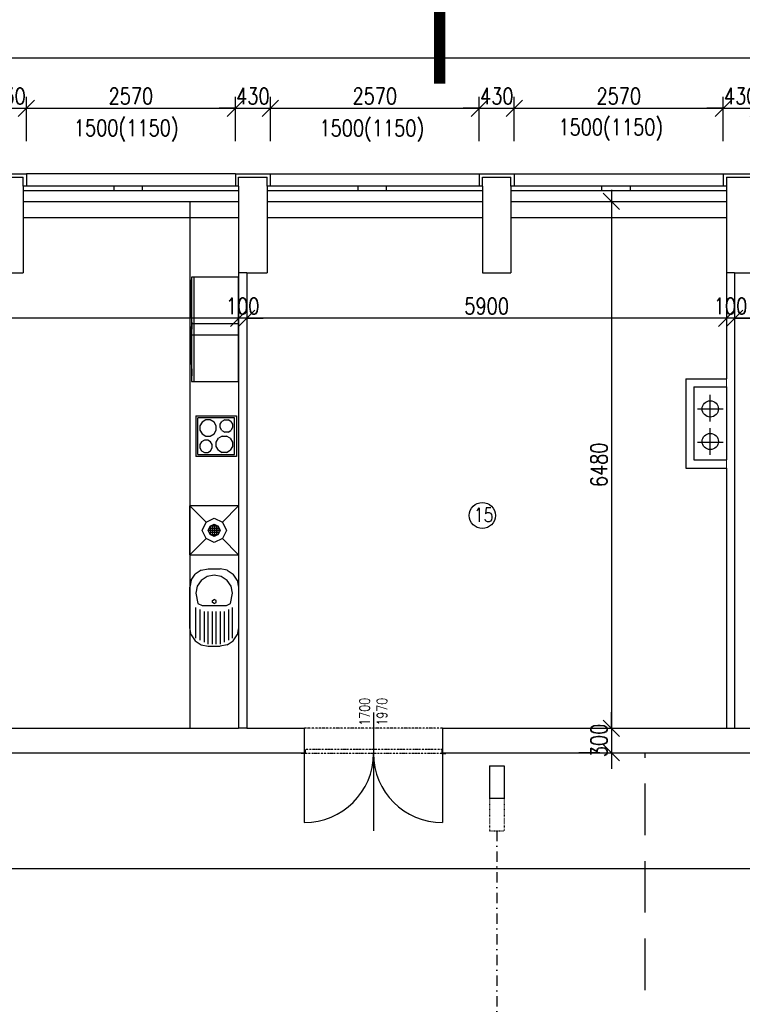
# Model space of a CAD drawing. Header units: millimetres. Extents: x -637441 to -130928, y -380379 to -53767.
# Tile 105 of 193: x -480066 to -471178, y -150222 to -138112. Entities that reach past the tile are written whole.
import ezdxf
from ezdxf.enums import TextEntityAlignment as Align

# ---------------------------------------------------------------- set-up
doc = ezdxf.new("R2010")
doc.units = ezdxf.units.MM
doc.header["$LTSCALE"] = 10
for name, pattern in [('ACAD_ISO02W100', [15, 12, -3]), ('ACAD_ISO03W100', [30, 12, -18]), ('ACAD_ISO12W100', [22, 12, -3, 0.5, -3, 0.5, -3]), ('AUSGEZOGEN', [0]), ('DASHDOT', [25.4, 12.7, -6.35, 0, -6.35]), ('DASHED', [19.05, 12.7, -6.35])]:
    doc.linetypes.add(name, pattern=pattern)
for name, color, linetype in [('A-SanitaPřísl-G', 7, 'Continuous'), ('Kóty', 7, 'Continuous'), ('Rozhraní materiálů', 7, 'Continuous'), ('SLABĚ', 7, 'Continuous'), ('STROJE_HALA_I', 7, 'Continuous'), ('Výplně otvorů', 7, 'Continuous'), ('ZDIVO', 6, 'Continuous')]:
    doc.layers.add(name, color=color, linetype=linetype)
for name, color, linetype, lineweight in [('CASANITA', 7, 'Continuous', 25), ('CKDVERE_ZARUBNE_LISOVANE', 7, 'Continuous', 25), ('CKKOTY', 7, 'Continuous', 25), ('CKSTENY_SRAF', 1, 'Continuous', 18), ('CKSYMBOLY', 7, 'Continuous', 25), ('CKTEXTY_MALE', 7, 'Continuous', 25), ('CKTEXTY_STREDNI', 6, 'Continuous', 50)]:
    doc.layers.add(name, color=color, linetype=linetype, lineweight=lineweight)
doc.styles.get("Standard").update_dxf_attribs({"font": 'simplex.shx', "width": 0.8})
doc.dimstyles.new('Cadkon', dxfattribs={"dimscale": 80, "dimtxt": 2.5, "dimasz": 2.5, "dimexe": 1.768, "dimexo": 5, "dimtad": 1, "dimrnd": 1, "dimtxsty": 'Standard', "dimblk1": 'OBLIQUE', "dimblk2": 'OBLIQUE', "dimsah": 1, "dimcen": 2.5, "dimdle": 1.8, "dimadec": 0, "dimazin": 0, "dimtfac": 1, "dimtix": 1, "dimtmove": 2, "dimatfit": 3, "dimfxl": 1, "dimarcsym": 0})
doc.dimstyles.new('Kopie z cadkon', dxfattribs={"dimscale": 100, "dimtxt": 2.5, "dimasz": 2.5, "dimexe": 1.768, "dimexo": 5, "dimgap": 0.666, "dimtad": 1, "dimdec": 0, "dimrnd": 1, "dimdsep": 46, "dimtxsty": 'Standard', "dimblk1": 'OBLIQUE', "dimblk2": 'OBLIQUE', "dimsah": 1, "dimcen": 2, "dimdle": 1.8, "dimazin": 2, "dimtfac": 0.75, "dimtdec": 0, "dimtix": 1, "dimtmove": 2, "dimatfit": 3, "dimfxl": 1, "dimtolj": 1, "dimtzin": 0, "dimarcsym": 0})

# ---------------------------------------------------------------- blocks, each defined once
blk = doc.blocks.new('_OBLIQUE')
at = {"color": 0, "linetype": 'ByBlock'}
blk.add_line((-0.5, -0.5), (0.5, 0.5), dxfattribs=at)
blk = doc.blocks.new('*D989')
at = {"layer": 'CKKOTY', "color": 0, "lineweight": -2}
for p, q in [((-480413, -139607), (-480413, -139059)), ((-479983, -139607), (-479983, -139059)), ((-480413, -139201), (-480613, -139201)), ((-480413, -139201), (-479983, -139201)), ((-479983, -139201), (-479783, -139201))]:
    blk.add_line(p, q, dxfattribs=at)
at = {"layer": 'DEFPOINTS', "color": 0}
for p in [(-479983, -139201), (-480413, -140007), (-479983, -140007)]:
    blk.add_point(p, dxfattribs=at)
at = {"layer": 'CKKOTY', "color": 0, "lineweight": -2, "xscale": 200, "yscale": 200, "zscale": 200}
blk.add_blockref('_OBLIQUE', (-480413, -139201), dxfattribs=at)
at = {"layer": 'CKKOTY', "color": 0, "lineweight": -2, "xscale": 200, "yscale": 200, "zscale": 200, "rotation": 180}
blk.add_blockref('_OBLIQUE', (-479983, -139201), dxfattribs=at)
at = {"layer": 'CKKOTY', "color": 0, "insert": (-480198, -139051), "char_height": 200, "attachment_point": 5}
blk.add_mtext('430', dxfattribs=at)
blk = doc.blocks.new('*D990')
at = {"layer": 'CKKOTY', "color": 0, "lineweight": -2}
for p, q in [((-479983, -139607), (-479983, -139059)), ((-477413, -139607), (-477413, -139059)), ((-480127, -139201), (-477269, -139201))]:
    blk.add_line(p, q, dxfattribs=at)
at = {"layer": 'DEFPOINTS', "color": 0}
for p in [(-477413, -139201), (-479983, -140007), (-477413, -140007)]:
    blk.add_point(p, dxfattribs=at)
at = {"layer": 'CKKOTY', "color": 0, "lineweight": -2, "xscale": 200, "yscale": 200, "zscale": 200, "rotation": 180}
blk.add_blockref('_OBLIQUE', (-479983, -139201), dxfattribs=at)
at = {"layer": 'CKKOTY', "color": 0, "lineweight": -2, "xscale": 200, "yscale": 200, "zscale": 200}
blk.add_blockref('_OBLIQUE', (-477413, -139201), dxfattribs=at)
at = {"layer": 'CKKOTY', "color": 0, "insert": (-478698, -139051), "char_height": 200, "attachment_point": 5}
blk.add_mtext('2570', dxfattribs=at)
blk = doc.blocks.new('*D991')
at = {"layer": 'CKKOTY', "color": 0, "lineweight": -2}
for p, q in [((-477413, -139607), (-477413, -139059)), ((-476983, -139607), (-476983, -139059)), ((-477413, -139201), (-477613, -139201)), ((-477413, -139201), (-476983, -139201)), ((-476983, -139201), (-476783, -139201))]:
    blk.add_line(p, q, dxfattribs=at)
at = {"layer": 'DEFPOINTS', "color": 0}
for p in [(-476983, -139201), (-477413, -140007), (-476983, -140007)]:
    blk.add_point(p, dxfattribs=at)
at = {"layer": 'CKKOTY', "color": 0, "lineweight": -2, "xscale": 200, "yscale": 200, "zscale": 200}
blk.add_blockref('_OBLIQUE', (-477413, -139201), dxfattribs=at)
at = {"layer": 'CKKOTY', "color": 0, "lineweight": -2, "xscale": 200, "yscale": 200, "zscale": 200, "rotation": 180}
blk.add_blockref('_OBLIQUE', (-476983, -139201), dxfattribs=at)
at = {"layer": 'CKKOTY', "color": 0, "insert": (-477198, -139051), "char_height": 200, "attachment_point": 5}
blk.add_mtext('430', dxfattribs=at)
blk = doc.blocks.new('*D992')
at = {"layer": 'CKKOTY', "color": 0, "lineweight": -2}
for p, q in [((-476983, -139607), (-476983, -139059)), ((-474413, -139607), (-474413, -139059)), ((-477127, -139201), (-474269, -139201))]:
    blk.add_line(p, q, dxfattribs=at)
at = {"layer": 'DEFPOINTS', "color": 0}
for p in [(-474413, -139201), (-476983, -140007), (-474413, -140007)]:
    blk.add_point(p, dxfattribs=at)
at = {"layer": 'CKKOTY', "color": 0, "lineweight": -2, "xscale": 200, "yscale": 200, "zscale": 200, "rotation": 180}
blk.add_blockref('_OBLIQUE', (-476983, -139201), dxfattribs=at)
at = {"layer": 'CKKOTY', "color": 0, "lineweight": -2, "xscale": 200, "yscale": 200, "zscale": 200}
blk.add_blockref('_OBLIQUE', (-474413, -139201), dxfattribs=at)
at = {"layer": 'CKKOTY', "color": 0, "insert": (-475698, -139051), "char_height": 200, "attachment_point": 5}
blk.add_mtext('2570', dxfattribs=at)
blk = doc.blocks.new('*D993')
at = {"layer": 'CKKOTY', "color": 0, "lineweight": -2}
for p, q in [((-474413, -139607), (-474413, -139059)), ((-473983, -139607), (-473983, -139059)), ((-474413, -139201), (-474613, -139201)), ((-474413, -139201), (-473983, -139201)), ((-473983, -139201), (-473783, -139201))]:
    blk.add_line(p, q, dxfattribs=at)
at = {"layer": 'DEFPOINTS', "color": 0}
for p in [(-473983, -139201), (-474413, -140007), (-473983, -140007)]:
    blk.add_point(p, dxfattribs=at)
at = {"layer": 'CKKOTY', "color": 0, "lineweight": -2, "xscale": 200, "yscale": 200, "zscale": 200}
blk.add_blockref('_OBLIQUE', (-474413, -139201), dxfattribs=at)
at = {"layer": 'CKKOTY', "color": 0, "lineweight": -2, "xscale": 200, "yscale": 200, "zscale": 200, "rotation": 180}
blk.add_blockref('_OBLIQUE', (-473983, -139201), dxfattribs=at)
at = {"layer": 'CKKOTY', "color": 0, "insert": (-474198, -139051), "char_height": 200, "attachment_point": 5}
blk.add_mtext('430', dxfattribs=at)
blk = doc.blocks.new('*D994')
at = {"layer": 'CKKOTY', "color": 0, "lineweight": -2}
for p, q in [((-473983, -139607), (-473983, -139059)), ((-471413, -139607), (-471413, -139059)), ((-474127, -139201), (-471269, -139201))]:
    blk.add_line(p, q, dxfattribs=at)
at = {"layer": 'DEFPOINTS', "color": 0}
for p in [(-471413, -139201), (-473983, -140007), (-471413, -140007)]:
    blk.add_point(p, dxfattribs=at)
at = {"layer": 'CKKOTY', "color": 0, "lineweight": -2, "xscale": 200, "yscale": 200, "zscale": 200, "rotation": 180}
blk.add_blockref('_OBLIQUE', (-473983, -139201), dxfattribs=at)
at = {"layer": 'CKKOTY', "color": 0, "lineweight": -2, "xscale": 200, "yscale": 200, "zscale": 200}
blk.add_blockref('_OBLIQUE', (-471413, -139201), dxfattribs=at)
at = {"layer": 'CKKOTY', "color": 0, "insert": (-472698, -139051), "char_height": 200, "attachment_point": 5}
blk.add_mtext('2570', dxfattribs=at)
blk = doc.blocks.new('*D995')
at = {"layer": 'CKKOTY', "color": 0, "lineweight": -2}
for p, q in [((-471413, -139607), (-471413, -139059)), ((-470983, -139607), (-470983, -139059)), ((-471413, -139201), (-471613, -139201)), ((-471413, -139201), (-470983, -139201)), ((-470983, -139201), (-470783, -139201))]:
    blk.add_line(p, q, dxfattribs=at)
at = {"layer": 'DEFPOINTS', "color": 0}
for p in [(-470983, -139201), (-471413, -140007), (-470983, -140007)]:
    blk.add_point(p, dxfattribs=at)
at = {"layer": 'CKKOTY', "color": 0, "lineweight": -2, "xscale": 200, "yscale": 200, "zscale": 200}
blk.add_blockref('_OBLIQUE', (-471413, -139201), dxfattribs=at)
at = {"layer": 'CKKOTY', "color": 0, "lineweight": -2, "xscale": 200, "yscale": 200, "zscale": 200, "rotation": 180}
blk.add_blockref('_OBLIQUE', (-470983, -139201), dxfattribs=at)
at = {"layer": 'CKKOTY', "color": 0, "insert": (-471198, -139051), "char_height": 200, "attachment_point": 5}
blk.add_mtext('430', dxfattribs=at)
blk = doc.blocks.new('*D895')
at = {"layer": 'CKKOTY', "color": 0, "lineweight": -2}
for p, q in [((-462273, -148153), (-462273, -148412)), ((-522267, -148553), (-462129, -148553)), ((-522123, -148857), (-522123, -148695))]:
    blk.add_line(p, q, dxfattribs=at)
at = {"layer": 'DEFPOINTS', "color": 0}
for p in [(-522123, -148457), (-462273, -148553), (-462273, -148553)]:
    blk.add_point(p, dxfattribs=at)
at = {"layer": 'CKKOTY', "color": 0, "lineweight": -2, "xscale": 200, "yscale": 200, "zscale": 200, "rotation": 180}
blk.add_blockref('_OBLIQUE', (-522123, -148553), dxfattribs=at)
at = {"layer": 'CKKOTY', "color": 0, "lineweight": -2, "xscale": 200, "yscale": 200, "zscale": 200}
blk.add_blockref('_OBLIQUE', (-462273, -148553), dxfattribs=at)
at = {"layer": 'CKKOTY', "color": 0, "insert": (-492198, -148403), "char_height": 200, "attachment_point": 5}
blk.add_mtext('59850', dxfattribs=at)
blk = doc.blocks.new('*D900')
at = {"layer": 'CKKOTY', "color": 0, "lineweight": -2}
for p, q in [((-471373, -141384), (-471373, -141642)), ((-471273, -141545), (-471273, -141642)), ((-471373, -141784), (-471573, -141784)), ((-471273, -141784), (-471373, -141784)), ((-471273, -141784), (-471073, -141784))]:
    blk.add_line(p, q, dxfattribs=at)
at = {"layer": 'DEFPOINTS', "color": 0}
for p in [(-471373, -141784), (-471373, -141784), (-471273, -141945)]:
    blk.add_point(p, dxfattribs=at)
at = {"layer": 'CKKOTY', "color": 0, "lineweight": -2, "xscale": 200, "yscale": 200, "zscale": 200}
blk.add_blockref('_OBLIQUE', (-471373, -141784), dxfattribs=at)
at = {"layer": 'CKKOTY', "color": 0, "lineweight": -2, "xscale": 200, "yscale": 200, "zscale": 200, "rotation": 180}
blk.add_blockref('_OBLIQUE', (-471273, -141784), dxfattribs=at)
at = {"layer": 'CKKOTY', "color": 0, "insert": (-471323, -141634), "char_height": 200, "attachment_point": 5}
blk.add_mtext('100', dxfattribs=at)
blk = doc.blocks.new('*D901')
at = {"layer": 'CKKOTY', "color": 0, "lineweight": -2}
for p, q in [((-477273, -141384), (-477273, -141642)), ((-471373, -141384), (-471373, -141642)), ((-471229, -141784), (-477417, -141784))]:
    blk.add_line(p, q, dxfattribs=at)
at = {"layer": 'DEFPOINTS', "color": 0}
for p in [(-477273, -141784), (-477273, -141784), (-471373, -141784)]:
    blk.add_point(p, dxfattribs=at)
at = {"layer": 'CKKOTY', "color": 0, "lineweight": -2, "xscale": 200, "yscale": 200, "zscale": 200, "rotation": 180}
blk.add_blockref('_OBLIQUE', (-477273, -141784), dxfattribs=at)
at = {"layer": 'CKKOTY', "color": 0, "lineweight": -2, "xscale": 200, "yscale": 200, "zscale": 200}
blk.add_blockref('_OBLIQUE', (-471373, -141784), dxfattribs=at)
at = {"layer": 'CKKOTY', "color": 0, "insert": (-474323, -141634), "char_height": 200, "attachment_point": 5}
blk.add_mtext('5900', dxfattribs=at)
blk = doc.blocks.new('*D902')
at = {"layer": 'CKKOTY', "color": 0, "lineweight": -2}
for p, q in [((-477273, -141384), (-477273, -141642)), ((-477373, -141484), (-477373, -141642)), ((-477373, -141784), (-477573, -141784)), ((-477273, -141784), (-477373, -141784)), ((-477273, -141784), (-477073, -141784))]:
    blk.add_line(p, q, dxfattribs=at)
at = {"layer": 'DEFPOINTS', "color": 0}
for p in [(-477373, -141784), (-477273, -141784), (-477373, -141884)]:
    blk.add_point(p, dxfattribs=at)
at = {"layer": 'CKKOTY', "color": 0, "lineweight": -2, "xscale": 200, "yscale": 200, "zscale": 200}
blk.add_blockref('_OBLIQUE', (-477373, -141784), dxfattribs=at)
at = {"layer": 'CKKOTY', "color": 0, "lineweight": -2, "xscale": 200, "yscale": 200, "zscale": 200, "rotation": 180}
blk.add_blockref('_OBLIQUE', (-477273, -141784), dxfattribs=at)
at = {"layer": 'CKKOTY', "color": 0, "insert": (-477323, -141634), "char_height": 200, "attachment_point": 5}
blk.add_mtext('100', dxfattribs=at)
blk = doc.blocks.new('drez ovalny+odkap. plocha (95x60xEH87)_P')
at = {"color": 0, "linetype": 'ByBlock'}
for p, q in [((-336, -17), (-250, 0)), ((-250, 0), (25, 0)), ((25, 0), (75, 0)), ((75, 0), (250, 0)), ((336, -17), (250, 0)), ((-409, -66), (-458, -139)), ((-336, -17), (-409, -66)), ((-375, -75), (0, -75)), ((50, -100), (25, -150)), ((175, -75), (50, -100)), ((261, -92), (175, -75)), ((334, -141), (261, -92)), ((336, -17), (409, -66)), ((458, -139), (409, -66)), ((-458, -139), (-475, -225)), ((-475, -225), (-475, -375)), ((-450, -225), (-50, -225)), ((-50, -175), (-425, -175)), ((-25, -125), (-400, -125)), ((25, -150), (25, -450)), ((383, -214), (334, -141)), ((400, -300), (383, -214)), ((458, -139), (475, -225)), ((475, -225), (475, -375)), ((-50, -275), (-450, -275)), ((-450, -325), (-50, -325)), ((50, -300), (62, -278)), ((50, -300), (62, -322)), ((62, -278), (87, -278)), ((62, -322), (87, -322)), ((87, -278), (100, -300)), ((87, -322), (100, -300)), ((383, -386), (400, -300)), ((-458, -461), (-475, -375)), ((-458, -461), (-409, -534)), ((-50, -375), (-450, -375)), ((-425, -425), (-50, -425)), ((-25, -475), (-400, -475)), ((25, -450), (50, -500)), ((261, -508), (334, -459)), ((334, -459), (383, -386)), ((458, -461), (409, -534)), ((458, -461), (475, -375)), ((-409, -534), (-336, -583)), ((-375, -525), (0, -525)), ((-250, -600), (-336, -583)), ((25, -600), (-250, -600)), ((75, -600), (25, -600)), ((50, -500), (175, -525)), ((250, -600), (75, -600)), ((175, -525), (261, -508)), ((336, -583), (250, -600)), ((336, -583), (409, -534))]:
    blk.add_line(p, q, dxfattribs=at)
blk = doc.blocks.new('mikrovlná trouba')
at = {"color": 0, "linetype": 'ByBlock', "lineweight": -2}
for p, q in [((0, 581), (0, 32)), ((711, 581), (0, 581)), ((711, 32), (711, 581)), ((0, 32), (711, 32)), ((0, 32), (0, 0)), ((0, 0), (711, 0)), ((555, 8), (556, 8)), ((555, 7), (555, 8)), ((555, 0), (555, 7)), ((556, 8), (560, 8)), ((556, 7), (556, 8)), ((556, 0), (556, 7)), ((560, 8), (560, 7)), ((560, 8), (567, 8)), ((560, 7), (560, 0)), ((567, 8), (567, 7)), ((567, 8), (576, 8)), ((567, 7), (567, 0)), ((576, 8), (586, 8)), ((576, 6), (576, 8)), ((576, 0), (576, 6)), ((586, 8), (586, 6)), ((586, 8), (598, 8)), ((586, 6), (586, 0)), ((598, 8), (609, 8)), ((598, 5), (598, 8)), ((598, 0), (598, 5)), ((609, 5), (609, 8)), ((609, 8), (619, 8)), ((609, 0), (609, 5)), ((619, 8), (628, 8)), ((619, 8), (619, 4)), ((619, 4), (619, 0)), ((628, 4), (628, 8)), ((628, 8), (635, 8)), ((628, 0), (628, 4)), ((635, 3), (635, 8)), ((635, 8), (639, 8)), ((635, 0), (635, 3)), ((639, 8), (639, 3)), ((639, 8), (640, 8)), ((639, 3), (639, 0)), ((640, 8), (640, 3)), ((640, 3), (640, 0)), ((711, 0), (711, 32)), ((501, -8), (32, -8))]:
    blk.add_line(p, q, dxfattribs=at)
blk = doc.blocks.new('sporák elektrický 50x50')
at = {"color": 0, "linetype": 'AUSGEZOGEN'}
for p, q in [((0, 0), (0, 500)), ((0, 500), (500, 500)), ((500, 500), (500, 0)), ((25, 475), (25, 25)), ((475, 475), (25, 475)), ((70, 430), (50, 395)), ((50, 355), (50, 395)), ((70, 430), (105, 450)), ((105, 450), (145, 450)), ((145, 450), (180, 430)), ((200, 395), (180, 430)), ((200, 395), (200, 355)), ((277, 423), (250, 377)), ((250, 323), (250, 377)), ((277, 423), (323, 450)), ((323, 450), (377, 450)), ((377, 450), (423, 423)), ((450, 377), (423, 423)), ((450, 377), (450, 323)), ((475, 25), (475, 475)), ((50, 355), (70, 320)), ((105, 300), (70, 320)), ((123, 250), (77, 223)), ((145, 300), (105, 300)), ((177, 250), (123, 250)), ((180, 320), (145, 300)), ((223, 223), (177, 250)), ((180, 320), (200, 355)), ((250, 323), (277, 277)), ((323, 250), (277, 277)), ((377, 250), (323, 250)), ((423, 277), (377, 250)), ((423, 277), (450, 323)), ((77, 223), (50, 177)), ((50, 177), (50, 123)), ((50, 123), (77, 77)), ((250, 177), (223, 223)), ((223, 77), (250, 123)), ((250, 123), (250, 177)), ((320, 180), (300, 145)), ((300, 145), (300, 105)), ((355, 200), (320, 180)), ((395, 200), (355, 200)), ((430, 180), (395, 200)), ((450, 145), (430, 180)), ((450, 105), (450, 145)), ((0, 0), (500, 0)), ((475, 25), (25, 25)), ((77, 77), (123, 50)), ((123, 50), (177, 50)), ((177, 50), (223, 77)), ((300, 105), (320, 70)), ((320, 70), (355, 50)), ((355, 50), (395, 50)), ((395, 50), (430, 70)), ((430, 70), (450, 105))]:
    blk.add_line(p, q, dxfattribs=at)
blk = doc.blocks.new('myčka 1 60x60')
at = {"color": 0, "linetype": 'ByBlock', "lineweight": -2}
for p, q in [((0, 600), (0, 0)), ((0, 600), (600, 600)), ((0, 600), (200, 400)), ((400, 400), (600, 600)), ((600, 0), (600, 600)), ((200, 400), (150, 300)), ((300, 450), (200, 400)), ((300, 375), (250, 350)), ((400, 400), (300, 450)), ((300, 375), (300, 225)), ((350, 350), (300, 375)), ((450, 300), (400, 400)), ((150, 300), (200, 200)), ((250, 350), (225, 300)), ((225, 300), (250, 250)), ((225, 300), (375, 300)), ((250, 250), (250, 350)), ((250, 350), (350, 350)), ((250, 325), (350, 325)), ((250, 275), (350, 275)), ((350, 250), (250, 250)), ((250, 250), (300, 225)), ((275, 350), (275, 250)), ((300, 225), (350, 250)), ((325, 350), (325, 250)), ((375, 300), (350, 350)), ((350, 350), (350, 250)), ((350, 250), (375, 300)), ((400, 200), (450, 300)), ((0, 0), (200, 200)), ((200, 200), (300, 150)), ((300, 150), (400, 200)), ((600, 0), (400, 200)), ((600, 0), (0, 0))]:
    blk.add_line(p, q, dxfattribs=at)
blk = doc.blocks.new('*D925')
at = {"layer": 'CKKOTY', "color": 0, "lineweight": -2}
for p, q in [((-472788, -140203), (-472788, -146971)), ((-472658, -140347), (-472646, -140347)), ((-472719, -146827), (-472646, -146827))]:
    blk.add_line(p, q, dxfattribs=at)
at = {"layer": 'DEFPOINTS', "color": 0}
for p in [(-473058, -140347), (-473119, -146827), (-472788, -146827)]:
    blk.add_point(p, dxfattribs=at)
at = {"layer": 'CKKOTY', "color": 0, "lineweight": -2, "xscale": 200, "yscale": 200, "zscale": 200}
for p, rotation in [((-472788, -140347), 90), ((-472788, -146827), 270)]:
    blk.add_blockref('_OBLIQUE', p, dxfattribs=dict(at, rotation=rotation))
at = {"layer": 'CKKOTY', "color": 0, "insert": (-472941, -143587), "char_height": 200, "attachment_point": 5, "rotation": 90}
blk.add_mtext('\\A1;6480', dxfattribs=at)
blk = doc.blocks.new('*D926')
at = {"layer": 'CKKOTY', "color": 0, "lineweight": -2}
for p, q in [((-472788, -146827), (-472788, -146627)), ((-472788, -146827), (-472788, -147127)), ((-472719, -146827), (-472646, -146827)), ((-473188, -147127), (-472929, -147127)), ((-472788, -147127), (-472788, -147327))]:
    blk.add_line(p, q, dxfattribs=at)
at = {"layer": 'DEFPOINTS', "color": 0}
for p in [(-473119, -146827), (-472788, -147127), (-472788, -147127)]:
    blk.add_point(p, dxfattribs=at)
at = {"layer": 'CKKOTY', "color": 0, "lineweight": -2, "xscale": 200, "yscale": 200, "zscale": 200}
for p, rotation in [((-472788, -146827), 270), ((-472788, -147127), 90)]:
    blk.add_blockref('_OBLIQUE', p, dxfattribs=dict(at, rotation=rotation))
at = {"layer": 'CKKOTY', "color": 0, "insert": (-472941, -146977), "char_height": 200, "attachment_point": 5, "rotation": 90}
blk.add_mtext('\\A1;300', dxfattribs=at)
blk = doc.blocks.new('*D927')
at = {"layer": 'CKKOTY', "color": 0, "lineweight": -2}
for p, q in [((-495248, -141484), (-495248, -141642)), ((-477373, -141484), (-477373, -141642)), ((-477229, -141784), (-495392, -141784))]:
    blk.add_line(p, q, dxfattribs=at)
at = {"layer": 'DEFPOINTS', "color": 0}
for p in [(-495248, -141784), (-495248, -141884), (-477373, -141884)]:
    blk.add_point(p, dxfattribs=at)
at = {"layer": 'CKKOTY', "color": 0, "lineweight": -2, "xscale": 200, "yscale": 200, "zscale": 200, "rotation": 180}
blk.add_blockref('_OBLIQUE', (-495248, -141784), dxfattribs=at)
at = {"layer": 'CKKOTY', "color": 0, "lineweight": -2, "xscale": 200, "yscale": 200, "zscale": 200}
blk.add_blockref('_OBLIQUE', (-477373, -141784), dxfattribs=at)
at = {"layer": 'CKKOTY', "color": 0, "insert": (-486311, -141630), "char_height": 200, "attachment_point": 5}
blk.add_mtext('\\A1;17875', dxfattribs=at)
blk = doc.blocks.new('rez1_hp')
for q in [(-0.122, -0.689), (0, -2.5), (0.122, -0.689)]:
    blk.add_line((0, 0), q)
at = {"const_width": 0.14}
for points in [[(-1.504, 0), (-2.504, 0)], [(-1.084, 0), (-1.224, 0)], [(0.196, 0), (-0.804, 0)]]:
    blk.add_lwpolyline(points, dxfattribs=at)
blk.add_attdef('A', (-1.097, -0.451), '', height=0.7, rotation=270)
blk.add_attdef('A', text='', height=0.7).set_placement((-0.397, -1.146), align=Align.RIGHT)
blk = doc.blocks.new('*D1030')
at = {"layer": 'CKTEXTY_MALE', "color": 0, "lineweight": -2}
for p, q in [((-522073, -139443), (-522073, -138446)), ((-461983, -139607), (-461983, -138446)), ((-461839, -138587), (-522217, -138587))]:
    blk.add_line(p, q, dxfattribs=at)
at = {"layer": 'DEFPOINTS', "color": 0}
for p in [(-522073, -138587), (-522073, -139843), (-461983, -140007)]:
    blk.add_point(p, dxfattribs=at)
at = {"layer": 'CKTEXTY_MALE', "color": 0, "lineweight": -2, "xscale": 200, "yscale": 200, "zscale": 200, "rotation": 180}
blk.add_blockref('_OBLIQUE', (-522073, -138587), dxfattribs=at)
at = {"layer": 'CKTEXTY_MALE', "color": 0, "lineweight": -2, "xscale": 200, "yscale": 200, "zscale": 200}
blk.add_blockref('_OBLIQUE', (-461983, -138587), dxfattribs=at)
at = {"layer": 'CKTEXTY_MALE', "color": 0, "insert": (-492028, -138434), "char_height": 200, "attachment_point": 5}
blk.add_mtext('\\A1;60090', dxfattribs=at)
blk = doc.blocks.new('*D1027')
at = {"layer": 'CKKOTY', "color": 0, "lineweight": -2}
for p, q in [((-471273, -141545), (-471273, -141642)), ((-468229, -141784), (-471417, -141784))]:
    blk.add_line(p, q, dxfattribs=at)
at = {"layer": 'DEFPOINTS', "color": 0}
for p in [(-471273, -141784), (-468373, -141784), (-471273, -141945)]:
    blk.add_point(p, dxfattribs=at)
at = {"layer": 'CKKOTY', "color": 0, "lineweight": -2, "xscale": 200, "yscale": 200, "zscale": 200, "rotation": 180}
blk.add_blockref('_OBLIQUE', (-471273, -141784), dxfattribs=at)
at = {"layer": 'CKKOTY', "color": 0, "lineweight": -2, "xscale": 200, "yscale": 200, "zscale": 200}
blk.add_blockref('_OBLIQUE', (-468373, -141784), dxfattribs=at)
at = {"layer": 'CKKOTY', "color": 0, "insert": (-469823, -141634), "char_height": 200, "attachment_point": 5}
blk.add_mtext('2900', dxfattribs=at)

msp = doc.modelspace()

# ---------------------------------------------------------------- linework, layer by layer
at = {"layer": 'CKDVERE_ZARUBNE_LISOVANE', "linetype": 'DASHDOT'}
msp.add_line((-474198.358, -148087.266), (-474198.358, -164327.266), dxfattribs=at)
at = {"layer": 'CKSTENY_SRAF', "color": 7}
msp.add_line((-471373.358, -143627.266), (-471373.358, -142527.266), dxfattribs=at)
at = {"layer": 'CKTEXTY_MALE', "color": 7}
msp.add_circle((-474376.09, -144209.914), 160.548, dxfattribs=at)
at = {"layer": 'Kóty'}
msp.add_line((-475715.08, -146634.609), (-475715.08, -148090.192), dxfattribs=at)
at = {"layer": 'Rozhraní materiálů'}
for p, q in [((-477273.358, -141227.266), (-477373.358, -141227.266)), ((-471273.358, -141227.266), (-471373.358, -141227.266)), ((-477273.358, -146827.266), (-477373.358, -146827.266)), ((-471373.358, -146827.266), (-471273.358, -146827.266))]:
    msp.add_line(p, q, dxfattribs=at)
at = {"layer": 'SLABĚ'}
for p, q in [((-480373.358, -140047.266), (-480023.358, -140047.266)), ((-477373.358, -140047.266), (-477023.358, -140047.266)), ((-474373.358, -140047.266), (-474023.358, -140047.266)), ((-471373.358, -140047.266), (-471023.358, -140047.266)), ((-480023.358, -140347.266), (-477373.358, -140347.266)), ((-477023.358, -140347.266), (-474373.358, -140347.266)), ((-474023.358, -140347.266), (-471373.358, -140347.266)), ((-480023.358, -140545.988), (-477373.358, -140545.988)), ((-477023.358, -140545.988), (-474373.358, -140545.988)), ((-474023.358, -140545.988), (-471373.358, -140545.988)), ((-471773.358, -142627.266), (-471773.358, -143527.266)), ((-471773.358, -142627.266), (-471373.358, -142627.266)), ((-471373.358, -142627.266), (-471373.358, -143527.266)), ((-471575.98, -142726.83), (-471575.98, -143055.415)), ((-471728.972, -142898.764), (-471415.339, -142898.764)), ((-471575.98, -143135.651), (-471575.98, -143464.236)), ((-471728.972, -143307.585), (-471415.339, -143307.585)), ((-471773.358, -143527.266), (-471373.358, -143527.266))]:
    msp.add_line(p, q, dxfattribs=at)
at = {"layer": 'SLABĚ', "lineweight": -3}
for p, q in [((-480023.358, -140160.104), (-480023.358, -140047.266)), ((-477413.358, -140007.266), (-479983.358, -140007.266)), ((-477373.358, -140160.104), (-477373.358, -140047.266)), ((-477023.358, -140160.104), (-477023.358, -140047.266)), ((-476983.358, -140007.266), (-474413.358, -140007.266)), ((-474373.358, -140160.104), (-474373.358, -140047.266)), ((-474023.358, -140160.104), (-474023.358, -140047.266)), ((-473983.358, -140007.266), (-471413.358, -140007.266)), ((-471373.358, -140047.266), (-471373.358, -140160.104))]:
    msp.add_line(p, q, dxfattribs=at)
at = {"layer": 'SLABĚ', "linetype": 'ACAD_ISO12W100', "ltscale": 0.2}
msp.add_line((-474865.08, -146827.266), (-476565.08, -146827.266), dxfattribs=at)
at = {"layer": 'SLABĚ', "linetype": 'ACAD_ISO02W100', "ltscale": 10}
for p, q in [((-474288.358, -147287.266), (-474108.358, -147287.266)), ((-474288.358, -147287.266), (-474288.358, -147687.266)), ((-474108.358, -147287.266), (-474108.358, -147687.266)), ((-474288.358, -147687.266), (-474108.358, -147687.266))]:
    msp.add_line(p, q, dxfattribs=at)
at = {"layer": 'SLABĚ', "linetype": 'ACAD_ISO03W100', "ltscale": 0.05}
for p, q in [((-474288.358, -147687.266), (-474288.358, -148087.266)), ((-474288.358, -147687.266), (-474288.358, -148087.266)), ((-474108.358, -147687.266), (-474108.358, -148087.266)), ((-474108.358, -147687.266), (-474108.358, -148087.266)), ((-474288.358, -148087.266), (-474108.358, -148087.266))]:
    msp.add_line(p, q, dxfattribs=at)
at = {"layer": 'SLABĚ'}
for centre in [(-471572.156, -142898.764), (-471572.156, -143299.944)]:
    msp.add_circle(centre, 100, dxfattribs=at)
at = {"layer": 'STROJE_HALA_I', "color": 7, "linetype": 'DASHED', "ltscale": 5}
msp.add_line((-472373.358, -165287.266), (-472373.358, -147127.266), dxfattribs=at)
at = {"layer": 'Výplně otvorů'}
for p, q in [((-477373.358, -140160.104), (-480023.358, -140160.104)), ((-477373.358, -140215.336), (-480023.358, -140215.336)), ((-478909.054, -140160.104), (-478909.054, -140215.336)), ((-478559.054, -140160.104), (-478559.054, -140215.336)), ((-474373.358, -140160.104), (-477023.358, -140160.104)), ((-474373.358, -140215.336), (-477023.358, -140215.336)), ((-475909.054, -140160.104), (-475909.054, -140215.336)), ((-475559.054, -140160.104), (-475559.054, -140215.336)), ((-471373.358, -140160.104), (-474023.358, -140160.104)), ((-471373.358, -140215.336), (-474023.358, -140215.336)), ((-472909.054, -140160.104), (-472909.054, -140215.336)), ((-472559.054, -140160.104), (-472559.054, -140215.336)), ((-476565.08, -147137.266), (-476565.08, -147987.266)), ((-474865.08, -147137.266), (-474865.08, -147987.266))]:
    msp.add_line(p, q, dxfattribs=at)
at = {"layer": 'Výplně otvorů', "linetype": 'ACAD_ISO12W100', "lineweight": -3, "ltscale": 0.175}
for p, q in [((-474865.08, -147087.266), (-476565.08, -147087.266)), ((-474875.08, -147137.266), (-476565.08, -147137.266))]:
    msp.add_line(p, q, dxfattribs=at)
at = {"layer": 'Výplně otvorů', "color": 3, "lineweight": -3}
for p, q in [((-476555.08, -147087.266), (-476555.08, -147137.266)), ((-474875.08, -147087.266), (-474875.08, -147137.266)), ((-476555.08, -147137.266), (-476605.08, -147137.266)), ((-474875.08, -147137.266), (-474825.08, -147137.266))]:
    msp.add_line(p, q, dxfattribs=at)
at = {"layer": 'Výplně otvorů'}
for centre, start, end in [((-476565.08, -147137.266), 270, 0), ((-474865.08, -147137.266), 180, 270)]:
    msp.add_arc(centre, 850, start, end, dxfattribs=at)
at = {"layer": 'ZDIVO'}
for p, q in [((-480413.358, -140007.266), (-479983.358, -140007.266)), ((-479983.358, -140007.266), (-479983.358, -140160.104)), ((-477413.358, -140007.266), (-476983.358, -140007.266)), ((-477413.358, -140007.266), (-477413.358, -140160.104)), ((-476983.358, -140007.266), (-476983.358, -140160.104)), ((-474413.358, -140007.266), (-473983.358, -140007.266)), ((-474413.358, -140007.266), (-474413.358, -140160.104)), ((-473983.358, -140007.266), (-473983.358, -140160.104)), ((-471413.358, -140007.266), (-470983.358, -140007.266)), ((-471413.358, -140007.266), (-471413.358, -140160.104)), ((-480023.358, -140160.104), (-480023.358, -141227.266)), ((-477373.358, -140160.104), (-477373.358, -141227.266)), ((-477023.358, -140160.104), (-477023.358, -141227.266)), ((-474373.358, -140160.104), (-474373.358, -141227.266)), ((-474023.358, -140160.104), (-474023.358, -141227.266)), ((-471373.358, -140160.104), (-471373.358, -141227.266)), ((-480373.358, -141227.266), (-480023.358, -141227.266)), ((-477373.358, -141227.266), (-477373.358, -146827.266)), ((-477273.358, -141227.266), (-477273.358, -146827.266)), ((-477273.358, -141227.266), (-477023.358, -141227.266)), ((-474373.358, -141227.266), (-474023.358, -141227.266)), ((-471373.358, -141227.266), (-471373.358, -142527.266)), ((-471273.358, -141227.266), (-471273.358, -146827.266)), ((-471273.358, -141227.266), (-471023.358, -141227.266)), ((-471873.358, -142527.266), (-471873.358, -143627.266)), ((-471873.358, -142527.266), (-471373.358, -142527.266)), ((-471873.358, -143627.266), (-471373.358, -143627.266)), ((-471373.358, -143627.266), (-471373.358, -146827.266)), ((-482753.358, -146827.266), (-477373.358, -146827.266)), ((-477273.358, -146827.266), (-476565.08, -146827.266)), ((-476565.08, -146827.266), (-476565.08, -147127.266)), ((-474865.08, -146827.266), (-471373.358, -146827.266)), ((-474865.08, -146827.266), (-474865.08, -147127.266)), ((-471273.358, -146827.266), (-469652.225, -146827.266)), ((-482753.358, -147127.266), (-476565.08, -147127.266)), ((-474865.08, -147127.266), (-469652.225, -147127.266))]:
    msp.add_line(p, q, dxfattribs=at)
at = {"layer": 'ZDIVO', "color": 7}
msp.add_line((-477973.358, -140347.266), (-477973.358, -146827.266), dxfattribs=at)

# ---------------------------------------------------------------- block references
at = {"layer": 'A-SanitaPřísl-G', "color": 7, "linetype": 'Continuous', "lineweight": -2, "rotation": 90}
msp.add_blockref('drez ovalny+odkap. plocha (95x60xEH87)_P', (-477973.358, -145342.233), dxfattribs=at)
at = {"layer": 'CASANITA', "lineweight": -2, "rotation": 270}
for name, p in [('mikrovlná trouba', (-477954.758, -141278.933)), ('mikrovlná trouba', (-477954.758, -141852.059)), ('sporák elektrický 50x50', (-477898.602, -142983.241))]:
    msp.add_blockref(name, p, dxfattribs=at)
at = {"layer": 'CASANITA', "xscale": -1}
msp.add_blockref('myčka 1 60x60', (-477373.358, -144693.236), dxfattribs=at)
at = {"layer": 'CKSYMBOLY'}
ref = msp.add_blockref('rez1_hp', (-474899.878, -136396.769), dxfattribs=dict(at, xscale=1000, yscale=1000, zscale=1000, rotation=90))
ref.add_attrib('A', 'B', dxfattribs={"layer": '0', "height": 700, "rotation": 90}).set_placement((-473754.319, -136794.113), align=Align.RIGHT)

# ---------------------------------------------------------------- texts
at = {"layer": 'CKTEXTY_MALE', "color": 7, "width": 0.8}
msp.add_text('15', height=175, dxfattribs=at).set_placement((-474479.503, -144289.494))
at = {"layer": 'CKTEXTY_MALE', "width": 0.8}
for s, p in [('1700', (-475761.197, -146795.317)), ('1970', (-475546.911, -146795.317))]:
    msp.add_text(s, height=125, rotation=90, dxfattribs=at).set_placement(p)
at = {"layer": 'CKTEXTY_STREDNI', "color": 7, "width": 0.8}
for p in [(-479399.744, -139542.573), (-476378.988, -139545.557), (-473440.279, -139532.813)]:
    msp.add_text('1500(1150)', height=200, dxfattribs=at).set_placement(p)

# ---------------------------------------------------------------- dimensions: what is measured, and where the dimension line sits
at = {"layer": 'CKKOTY', "color": 7}
for base, p1, p2, picture, middle in [((-479983.358, -139200.929), (-480413.358, -140007.266), (-479983.358, -140007.266), '*D989', (-480198.358, -139050.929)), ((-477413.358, -139200.929), (-479983.358, -140007.266), (-477413.358, -140007.266), '*D990', (-478698.358, -139050.929)), ((-476983.358, -139200.929), (-477413.358, -140007.266), (-476983.358, -140007.266), '*D991', (-477198.358, -139050.929)), ((-474413.358, -139200.929), (-476983.358, -140007.266), (-474413.358, -140007.266), '*D992', (-475698.358, -139050.929)), ((-473983.358, -139200.929), (-474413.358, -140007.266), (-473983.358, -140007.266), '*D993', (-474198.358, -139050.929)), ((-471413.358, -139200.929), (-473983.358, -140007.266), (-471413.358, -140007.266), '*D994', (-472698.358, -139050.929)), ((-470983.358, -139200.929), (-471413.358, -140007.266), (-470983.358, -140007.266), '*D995', (-471198.358, -139050.929)), ((-477373.358, -141783.596), (-477273.358, -141783.596), (-477373.358, -141883.596), '*D902', (-477323.358, -141633.596)), ((-477273.358, -141783.596), (-471373.358, -141783.596), (-477273.358, -141783.596), '*D901', (-474323.358, -141633.596)), ((-471373.358, -141783.596), (-471273.358, -141945.196), (-471373.358, -141783.596), '*D900', (-471323.358, -141633.596)), ((-462273.358, -148553.216), (-522123.358, -148457.266), (-462273.358, -148553.216), '*D895', (-492198.358, -148403.216))]:
    dim = msp.add_linear_dim(base=base, p1=p1, p2=p2, dimstyle='Cadkon', dxfattribs=at)
    dim.commit()
    dim.dimension.update_dxf_attribs({"geometry": picture, "text_midpoint": middle})
for base, p1, p2, angle, dimstyle, override, picture, middle in [((-472787.659, -146827.266), (-473058.457, -140347.266), (-473119.219, -146827.266), 90, 'Kopie z cadkon', {"dimscale": 80}, '*D925', (-472940.939, -143587.266)), ((-471273.358, -141783.596), (-468373.358, -141783.596), (-471273.358, -141945.196), 180, 'Cadkon', {"dimexo": 5, "dimse1": 1}, '*D1027', (-469823.358, -141633.596)), ((-472787.659, -147127.266), (-473119.219, -146827.266), (-472787.659, -147127.266), 90, 'Kopie z cadkon', {"dimscale": 80}, '*D926', (-472940.939, -146977.266))]:
    dim = msp.add_linear_dim(base=base, p1=p1, p2=p2, angle=angle, dimstyle=dimstyle, override=override, dxfattribs=at)
    dim.commit()
    dim.dimension.update_dxf_attribs({"geometry": picture, "text_midpoint": middle})
dim = msp.add_linear_dim(base=(-495248.357, -141783.596), p1=(-477373.358, -141883.596), p2=(-495248.357, -141883.596), dimstyle='Kopie z cadkon', override={"dimscale": 80}, dxfattribs=at)
dim.commit()
dim.dimension.update_dxf_attribs({"geometry": '*D927', "text_midpoint": (-486310.858, -141630.316)})
at = {"layer": 'CKTEXTY_MALE'}
dim = msp.add_linear_dim(base=(-522073.358, -138587.125), p1=(-461983.358, -140007.266), p2=(-522073.358, -139843.25), dimstyle='Kopie z cadkon', override={"dimscale": 80}, dxfattribs=at)
dim.commit()
dim.dimension.update_dxf_attribs({"geometry": '*D1030', "text_midpoint": (-492028.358, -138433.845)})

doc.saveas('drawing.dxf')
